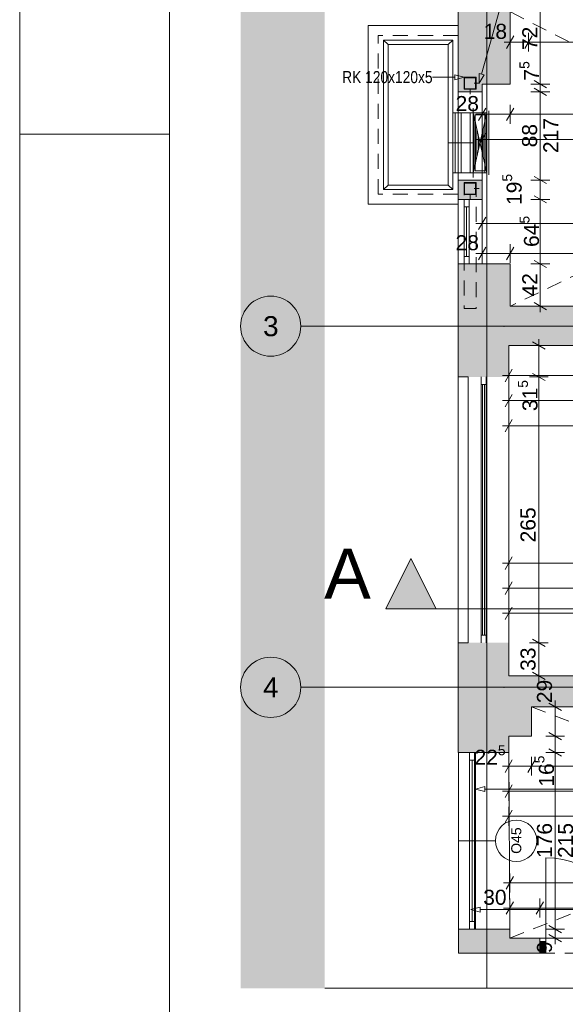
# Paper-space layout 'A-39 RZUT - PIĘTRO 9' of a CAD drawing. Header units: millimetres. Extents: x 0 to 1767, y 0 to 586.
# Tile 2 of 20: x 0 to 109, y 124 to 320. Entities that reach past the tile are written whole.
import ezdxf
from ezdxf.xclip import XClip

# ---------------------------------------------------------------- set-up
doc = ezdxf.new("R2010")
doc.units = ezdxf.units.MM
doc.header["$MEASUREMENT"] = 0
doc.header["$XCLIPFRAME"] = 0
for name, pattern in [('ACAD_ISO03W100', [300, 120, -180]), ('DASHDOT', [254, 127, -63.5, 0, -63.5]), ('DASHDOTX2', [1000, 500, -250, 0, -250]), ('DOT2', [3, 0.5, -2.5]), ('Przer. długie kreski', [2.5, 1.5, -1]), ('PRZERYWANA_DU_A', [550, 350, -200])]:
    doc.linetypes.add(name, pattern=pattern)
for name, color, linetype, lineweight in [('0_Nr_pióra__1', 7, 'Continuous', 20), ('0_Nr_pióra__2', 8, 'Continuous', 13), ('A_Arkusz_Nr_pióra__1', 7, 'Continuous', 20), ('A_linie przekroju_Nr_pióra__1', 7, 'Continuous', 20), ('A_wymiary_Nr_pióra__1', 7, 'Continuous', 20), ('A_wymiary_Nr_pióra__2', 8, 'Continuous', 13), ('A_ściany_Nr_pióra__1', 7, 'Continuous', 20), ('A_ściany_Nr_pióra__3', 252, 'Continuous', 13), ('Drzwi Archicad_Nr_pióra__1', 7, 'Continuous', 20), ('Okna Archicada_Nr_pióra__3', 252, 'Continuous', 13), ('Znaczniki okien Archicada_Nr_pióra__3', 252, 'Continuous', 13)]:
    doc.layers.add(name, color=color, linetype=linetype, lineweight=lineweight)
for name, color, linetype, lineweight, true_color in [('A_Arkusz_Nr_pióra__237', 7, 'Continuous', 5, 0x343434), ('A_konstrukcja stalowa_Nr_pióra__10', 7, 'Continuous', 13, 0x4b4b4b), ('A_opis_Nr_pióra__255', 7, 'Continuous', 15, 0x242424), ('A_opis_Nr_pióra__8', 7, 'Continuous', 13, 0x4c4c4c), ('A_osie_Nr_pióra__16', 7, 'Continuous', 5, 0x0f0f0f), ('A_osie_Nr_pióra__76', 7, 'Continuous', 5, 0x2d2d2d), ('A_sanitarne_Nr_pióra__6', 7, 'Continuous', 13, 0xa9a9a9), ('A_sufit_Nr_pióra__4', 7, 'Continuous', 18, 0x4b4b4b), ('A_ściany_Nr_pióra__10', 7, 'Continuous', 13, 0x4b4b4b), ('A_ściany_Nr_pióra__19', 7, 'Continuous', 5, 0x191919), ('Okna Archicada_Nr_pióra__19', 7, 'Continuous', 5, 0x191919)]:
    doc.layers.add(name, color=color, linetype=linetype, lineweight=lineweight, true_color=true_color)
for name, color, linetype in [('A_konstrukcja stalowa', 7, 'Continuous'), ('A_linie przekroju', 7, 'Continuous'), ('A_podrys', 7, 'Continuous'), ('A_ściany', 7, 'Continuous'), ('Drzwi Archicad', 7, 'Continuous')]:
    doc.layers.add(name, color=color, linetype=linetype)
doc.styles.add('STYL_AUTOMATYCZNY_1', font='arial.ttf')
doc.styles.add('STYL_AUTOMATYCZNY_2', font='ARIALN.TTF')
doc.styles.add('STYL_AUTOMATYCZNY_5', font='arial.ttf')

# ---------------------------------------------------------------- blocks, each defined once
blk = doc.blocks.new('Rysunek_1_1', base_point=(-3193.41, -631.4))
at = {"linetype": 'Continuous', "lineweight": 0, "true_color": 0x484848}
blk.add_hatch(color=251, dxfattribs=at).paths.add_polyline_path([(44.07, 126.75), (60.84, 126.75), (60.84, 454.37), (374.97, 454.37), (374.97, 316.75), (544.97, 316.75), (544.97, 478.17), (44.07, 478.17)])
at = {"layer": 'A_konstrukcja stalowa', "linetype": 'Continuous', "lineweight": 0, "true_color": 0x252525}
h = blk.add_hatch(color=250, dxfattribs=at)
h.paths.add_polyline_path([(91.04, 305.99), (91.04, 308.39), (88.64, 308.39), (88.64, 305.99)])
h.paths.add_polyline_path([(90.94, 306.09), (88.74, 306.09), (88.74, 308.29), (90.94, 308.29)], flags=0)
h = blk.add_hatch(color=250, dxfattribs=at)
h.paths.add_polyline_path([(91.04, 284.99), (91.04, 287.39), (88.64, 287.39), (88.64, 284.99)])
h.paths.add_polyline_path([(90.94, 285.09), (88.74, 285.09), (88.74, 287.29), (90.94, 287.29)], flags=0)
at = {"layer": 'A_linie przekroju', "linetype": 'Continuous', "lineweight": 0, "true_color": 0x000000}
blk.add_hatch(color=18, dxfattribs=at).paths.add_polyline_path([(73.04, 202.41), (83.04, 202.41), (78.04, 212.41)])
at = {"layer": 'A_ściany', "linetype": 'Continuous', "lineweight": 0, "true_color": 0x000000}
for points in [[(87.44, 324.39), (87.44, 306.99), (97.84, 306.99), (97.84, 321.39)], [(92.24, 306.99), (87.44, 306.99), (87.44, 305.49), (89.64, 305.49), (92.24, 305.49)], [(87.44, 284.03), (92.24, 284.03), (92.24, 287.89), (89.64, 287.89), (87.44, 287.89)], [(87.44, 271.15), (87.44, 254.91), (97.84, 254.91), (97.84, 271.15)], [(97.84, 254.91), (192.54, 254.91), (192.54, 262.75), (97.84, 262.75)], [(87.44, 254.91), (87.44, 248.62), (97.53, 248.62), (97.53, 254.91)], [(87.44, 195.62), (87.44, 173.75), (97.53, 173.75), (97.53, 195.62)], [(97.53, 177.03), (102.07, 177.03), (102.07, 189.03), (97.53, 189.03)], [(102.07, 182.87), (142.57, 182.87), (142.57, 189.03), (102.07, 189.03)], [(97.75, 138.55), (87.52, 138.55), (87.52, 133.75), (97.75, 133.75)], [(97.75, 136.75), (97.75, 133.75), (103.75, 133.75), (103.75, 136.75)]]:
    blk.add_hatch(color=18, dxfattribs=at).paths.add_polyline_path(points)
at = {"layer": 'Drzwi Archicad', "linetype": 'Continuous', "lineweight": 0, "true_color": 0xfdfdfd}
blk.add_hatch(color=7, dxfattribs=at).paths.add_polyline_path([(103.75, 136.05), (103.75, 133.75), (104.95, 133.75), (104.95, 136.05)])
at = {"layer": '0_Nr_pióra__2', "color": 8, "linetype": 'PRZERYWANA_DU_A', "lineweight": 13, "ltscale": 2, "flags": 128}
for points in [[(544.97, 316.75), (374.97, 316.75), (374.97, 454.37), (60.84, 454.37), (60.84, 126.75)], [(60.84, 126.75), (290.84, 126.75)]]:
    blk.add_lwpolyline(points, dxfattribs=at)
at = {"layer": 'A_konstrukcja stalowa_Nr_pióra__10', "color": 251, "linetype": 'Continuous', "lineweight": 13, "ltscale": 2, "true_color": 0x4b4b4b}
for p, q in [((88.64, 305.99), (88.64, 308.39)), ((88.64, 308.39), (91.04, 308.39)), ((90.94, 308.29), (88.74, 308.29)), ((88.74, 308.29), (88.74, 306.09)), ((90.94, 306.09), (90.94, 308.29)), ((91.04, 308.39), (91.04, 305.99)), ((91.04, 305.99), (88.64, 305.99)), ((88.74, 306.09), (90.94, 306.09)), ((88.64, 284.99), (88.64, 287.39)), ((88.64, 287.39), (91.04, 287.39)), ((90.94, 287.29), (88.74, 287.29)), ((88.74, 287.29), (88.74, 285.09)), ((90.94, 285.09), (90.94, 287.29)), ((91.04, 287.39), (91.04, 284.99)), ((91.04, 284.99), (88.64, 284.99)), ((88.74, 285.09), (90.94, 285.09))]:
    blk.add_line(p, q, dxfattribs=at)
at = {"layer": 'A_konstrukcja stalowa_Nr_pióra__10', "color": 251, "linetype": 'DOT2', "lineweight": 13, "ltscale": 2, "true_color": 0x4b4b4b}
for p, q in [((89.84, 304.99), (89.84, 309.39)), ((91.64, 307.19), (88.04, 307.19)), ((89.84, 283.99), (89.84, 288.39)), ((91.64, 286.19), (88.04, 286.19))]:
    blk.add_line(p, q, dxfattribs=at)
at = {"layer": 'A_konstrukcja stalowa_Nr_pióra__10', "color": 251, "linetype": 'Przer. długie kreski', "lineweight": 13, "ltscale": 2, "true_color": 0x4b4b4b, "flags": 128}
blk.add_lwpolyline([(91.04, 262.25), (88.64, 262.25), (88.64, 284.99), (91.04, 284.99)], close=True, dxfattribs=at)
at = {"layer": 'A_linie przekroju_Nr_pióra__1', "color": 7, "linetype": 'ACAD_ISO03W100', "lineweight": 20, "ltscale": 2}
blk.add_line((83.04, 202.41), (544.97, 202.41), dxfattribs=at)
at = {"layer": 'A_linie przekroju_Nr_pióra__1', "color": 7, "linetype": 'Continuous', "lineweight": 20, "ltscale": 2, "flags": 128}
blk.add_lwpolyline([(73.04, 202.41), (83.04, 202.41), (78.04, 212.41)], close=True, dxfattribs=at)
at = {"layer": 'A_opis_Nr_pióra__255', "color": 250, "linetype": 'Continuous', "lineweight": 15, "ltscale": 2, "true_color": 0x242424}
for p, q in [((92.14, 308.99), (101.36, 342.24)), ((86.38, 308.39), (82.35, 308.39)), ((86.77, 308.39), (86.38, 308.39)), ((86.77, 307.89), (86.77, 308.89)), ((88.64, 308.39), (86.77, 308.89)), ((88.64, 308.39), (86.77, 307.89)), ((91.64, 307.19), (91.65, 309.12)), ((91.64, 307.19), (92.62, 308.85)), ((91.65, 309.12), (92.62, 308.85)), ((90.93, 166.46), (92.8, 166.96)), ((92.8, 166.96), (92.8, 165.96)), ((90.93, 166.46), (92.8, 165.96)), ((92.8, 166.46), (112.83, 166.46)), ((89.96, 142.42), (91.83, 142.92)), ((89.96, 142.42), (91.83, 141.92)), ((91.83, 142.92), (91.83, 141.92)), ((91.83, 142.42), (112.83, 142.42))]:
    blk.add_line(p, q, dxfattribs=at)
at = {"layer": 'A_osie_Nr_pióra__16', "color": 250, "linetype": 'DASHDOTX2', "lineweight": 5, "ltscale": 2, "true_color": 0x0f0f0f}
for p, q in [((93.18, 390.39), (93.18, 126.75)), ((96.57, 258.75), (56.07, 258.75)), ((544.97, 258.75), (96.57, 258.75)), ((96.57, 258.75), (96.57, 258.75)), ((96.57, 186.75), (56.07, 186.75)), ((544.97, 186.75), (96.57, 186.75)), ((96.57, 186.75), (96.57, 186.75))]:
    blk.add_line(p, q, dxfattribs=at)
for p in [(96.57, 258.75), (96.57, 186.75)]:
    blk.add_point(p, dxfattribs=at)
at = {"layer": 'A_osie_Nr_pióra__76', "color": 250, "linetype": 'Continuous', "lineweight": 5, "ltscale": 2, "true_color": 0x2d2d2d}
for centre in [(50.07, 258.75), (50.07, 186.75)]:
    blk.add_circle(centre, 6, dxfattribs=at)
at = {"layer": 'A_sanitarne_Nr_pióra__6', "color": 253, "linetype": 'Continuous', "lineweight": 13, "ltscale": 2, "true_color": 0xa9a9a9}
for p, q in [((72.58, 315.79), (86.38, 315.79)), ((72.58, 315.79), (73.48, 314.89)), ((72.58, 285.99), (72.58, 315.79)), ((73.48, 314.89), (73.48, 286.89)), ((73.48, 314.89), (85.48, 314.89)), ((86.38, 315.79), (85.48, 314.89)), ((85.48, 314.89), (85.48, 286.89)), ((86.38, 315.79), (86.38, 285.99)), ((86.38, 301.29), (87.48, 301.29)), ((86.88, 289.29), (86.88, 301.29)), ((87.48, 302.19), (87.48, 288.39)), ((87.48, 288.39), (87.48, 302.19)), ((90.48, 301.29), (87.48, 301.29)), ((88.08, 289.29), (88.08, 301.29)), ((89.88, 289.29), (89.88, 301.29)), ((90.48, 302.19), (90.48, 288.39)), ((90.48, 288.39), (90.48, 302.19)), ((90.48, 301.29), (93.18, 301.29)), ((93.18, 301.29), (90.48, 289.29)), ((90.48, 301.29), (93.18, 289.29)), ((90.56, 300.93), (90.56, 289.64)), ((92.83, 300.89), (90.83, 300.89)), ((90.83, 300.89), (90.83, 289.69)), ((92.78, 289.29), (92.78, 301.29)), ((92.83, 289.69), (92.83, 300.89)), ((93.1, 300.93), (93.1, 289.64)), ((93.18, 302.19), (93.18, 288.39)), ((93.58, 301.69), (93.58, 288.89)), ((90.88, 299.52), (90.88, 291.06)), ((92.78, 299.52), (92.78, 291.06)), ((91.2, 298.11), (91.2, 292.47)), ((91.51, 296.7), (91.51, 293.88)), ((92.15, 296.7), (92.15, 293.88)), ((92.47, 298.11), (92.47, 292.47)), ((86.38, 289.29), (87.48, 289.29)), ((90.48, 289.29), (87.48, 289.29)), ((90.48, 289.29), (93.18, 289.29)), ((90.83, 289.69), (92.83, 289.69)), ((72.58, 285.99), (73.48, 286.89)), ((73.48, 286.89), (85.48, 286.89)), ((85.48, 286.89), (86.38, 285.99)), ((86.38, 285.99), (72.58, 285.99))]:
    blk.add_line(p, q, dxfattribs=at)
at = {"layer": 'A_sanitarne_Nr_pióra__6', "color": 253, "linetype": 'DASHDOT', "lineweight": 13, "ltscale": 2, "true_color": 0xa9a9a9}
for p in [(85.48, 295.29), (90.48, 295.29)]:
    blk.add_line(p, (87.48, 295.29), dxfattribs=at)
at = {"layer": 'A_sufit_Nr_pióra__4', "color": 251, "linetype": 'Przer. długie kreski', "lineweight": 18, "ltscale": 2, "true_color": 0x4b4b4b}
for p, q in [((97.88, 321.39), (220.8, 258.91)), ((220.8, 321.39), (97.88, 262.75)), ((97.75, 136.75), (220.63, 185.23)), ((102.07, 182.87), (220.63, 136.75))]:
    blk.add_line(p, q, dxfattribs=at)
at = {"layer": 'A_wymiary_Nr_pióra__1', "color": 7, "linetype": 'Continuous', "lineweight": 20, "ltscale": 2}
for p, q in [((98.56, 316.64), (97.12, 314.14)), ((102.21, 316.64), (100.76, 314.14)), ((102.59, 307.71), (105.09, 306.27)), ((102.59, 306.21), (105.09, 304.77)), ((92.96, 302.24), (91.52, 299.74)), ((98.56, 302.24), (97.12, 299.74)), ((92.96, 297.24), (91.52, 294.74)), ((102.59, 288.61), (105.09, 287.17)), ((102.59, 284.75), (105.09, 283.31)), ((92.96, 280.5), (91.52, 278)), ((92.96, 274.5), (91.52, 272)), ((98.56, 274.5), (97.12, 272)), ((102.59, 271.87), (105.09, 270.43)), ((102.59, 263.47), (105.09, 262.03)), ((104.78, 254.19), (102.28, 255.63)), ((98.25, 250.16), (96.81, 247.66)), ((102.28, 249.34), (104.78, 247.9)), ((98.25, 245.16), (96.81, 242.66)), ((98.25, 240.16), (96.81, 237.66)), ((98.25, 212.76), (96.81, 210.26)), ((98.25, 207.76), (96.81, 205.26)), ((98.25, 202.76), (96.81, 200.26)), ((102.28, 196.34), (104.78, 194.9)), ((102.28, 189.75), (104.78, 188.31)), ((108.06, 182.15), (105.56, 183.59)), ((105.56, 177.75), (108.06, 176.31)), ((105.56, 174.47), (108.06, 173.03)), ((98.25, 172.28), (96.81, 169.78)), ((102.79, 172.28), (101.35, 169.78)), ((98.25, 167.28), (96.81, 164.78)), ((98.25, 162.28), (96.81, 159.78)), ((98.47, 149), (97.03, 146.5)), ((98.47, 144), (97.03, 141.5)), ((104.47, 144), (103.03, 141.5)), ((105.56, 139.27), (108.06, 137.83)), ((105.56, 137.47), (108.06, 136.03))]:
    blk.add_line(p, q, dxfattribs=at)
at = {"layer": 'A_wymiary_Nr_pióra__2', "color": 8, "linetype": 'Continuous', "lineweight": 13, "ltscale": 2}
for p, q in [((103.84, 306.99), (103.84, 321.39)), ((97.84, 313.51), (97.84, 317.26)), ((101.48, 313.51), (101.48, 317.26)), ((96.61, 315.39), (97.84, 315.39)), ((97.84, 315.39), (101.48, 315.39)), ((101.48, 315.39), (125.88, 315.39)), ((105.71, 306.99), (101.96, 306.99)), ((103.84, 305.49), (103.84, 306.99)), ((105.71, 305.49), (101.96, 305.49)), ((103.84, 287.89), (103.84, 305.49)), ((92.24, 299.11), (92.24, 302.86)), ((97.84, 299.11), (97.84, 302.86)), ((91.01, 300.99), (92.24, 300.99)), ((92.24, 300.99), (97.84, 300.99)), ((97.84, 300.99), (282.72, 300.99)), ((92.24, 294.11), (92.24, 297.86)), ((91.01, 295.99), (92.24, 295.99)), ((92.24, 295.99), (282.72, 295.99)), ((105.71, 287.89), (101.96, 287.89)), ((103.84, 284.03), (103.84, 287.89)), ((105.71, 284.03), (101.96, 284.03)), ((103.84, 271.15), (103.84, 284.03)), ((92.24, 277.37), (92.24, 281.12)), ((91.01, 279.25), (92.24, 279.25)), ((92.24, 279.25), (220.8, 279.25)), ((92.24, 271.37), (92.24, 275.12)), ((97.84, 271.37), (97.84, 275.12)), ((91.01, 273.25), (92.24, 273.25)), ((92.24, 273.25), (97.84, 273.25)), ((97.84, 273.25), (192.54, 273.25)), ((105.71, 271.15), (101.96, 271.15)), ((103.84, 262.75), (103.84, 271.15)), ((105.71, 262.75), (101.96, 262.75)), ((103.84, 261.52), (103.84, 262.75)), ((103.53, 254.91), (103.53, 256.13)), ((105.41, 254.91), (101.66, 254.91)), ((103.53, 248.62), (103.53, 254.91)), ((97.53, 247.03), (97.53, 250.78)), ((96.31, 248.91), (97.53, 248.91)), ((97.53, 248.91), (192.54, 248.91)), ((105.41, 248.62), (101.66, 248.62)), ((103.53, 195.62), (103.53, 248.62)), ((97.53, 242.03), (97.53, 245.78)), ((96.31, 243.91), (97.53, 243.91)), ((97.53, 243.91), (128.93, 243.91)), ((97.53, 237.03), (97.53, 240.78)), ((96.31, 238.91), (97.53, 238.91)), ((97.53, 238.91), (228.93, 238.91)), ((97.53, 209.63), (97.53, 213.38)), ((96.31, 211.51), (97.53, 211.51)), ((97.53, 211.51), (227.95, 211.51)), ((97.53, 204.63), (97.53, 208.38)), ((96.31, 206.51), (97.53, 206.51)), ((97.53, 206.51), (130.33, 206.51)), ((97.53, 199.63), (97.53, 203.38)), ((96.31, 201.51), (97.53, 201.51)), ((97.53, 201.51), (192.25, 201.51)), ((105.41, 195.62), (101.66, 195.62)), ((103.53, 189.03), (103.53, 195.62)), ((105.41, 189.03), (101.66, 189.03)), ((103.53, 187.8), (103.53, 189.03)), ((108.69, 182.87), (104.94, 182.87)), ((106.81, 182.87), (106.81, 184.09)), ((106.81, 177.03), (106.81, 182.87)), ((108.69, 177.03), (104.94, 177.03)), ((106.81, 173.75), (106.81, 177.03)), ((97.53, 169.15), (97.53, 172.9)), ((102.07, 169.15), (102.07, 172.9)), ((108.69, 173.75), (104.94, 173.75)), ((106.81, 138.55), (106.81, 173.75)), ((96.31, 171.03), (97.53, 171.03)), ((97.53, 171.03), (102.07, 171.03)), ((102.07, 171.03), (142.57, 171.03)), ((97.53, 164.15), (97.53, 167.9)), ((96.31, 166.03), (97.53, 166.03)), ((97.53, 166.03), (220.63, 166.03)), ((96.31, 161.03), (97.53, 161.03)), ((97.53, 159.15), (97.53, 162.9)), ((97.53, 161.03), (290.67, 161.03)), ((97.75, 145.87), (97.75, 149.62)), ((96.53, 147.75), (97.75, 147.75)), ((97.75, 147.75), (290.67, 147.75)), ((97.75, 140.87), (97.75, 144.62)), ((103.75, 140.87), (103.75, 144.62)), ((96.53, 142.75), (97.75, 142.75)), ((97.75, 142.75), (103.75, 142.75)), ((103.75, 142.75), (122.85, 142.75)), ((108.69, 138.55), (104.94, 138.55)), ((106.81, 136.75), (106.81, 138.55)), ((108.69, 136.75), (104.94, 136.75)), ((106.81, 135.52), (106.81, 136.75))]:
    blk.add_line(p, q, dxfattribs=at)
at = {"layer": 'A_ściany_Nr_pióra__1', "color": 7, "linetype": 'Continuous', "lineweight": 20, "ltscale": 2}
for p, q in [((89.64, 305.49), (87.44, 305.49)), ((89.64, 305.49), (92.24, 305.49)), ((89.64, 287.89), (87.44, 287.89)), ((89.64, 287.89), (92.24, 287.89)), ((87.44, 284.03), (92.24, 284.03)), ((87.44, 248.62), (87.44, 195.62)), ((89.44, 248.62), (89.44, 195.62)), ((97.53, 248.62), (97.53, 195.62)), ((97.53, 173.75), (97.75, 138.55)), ((103.75, 136.75), (103.01, 136.75)), ((103.75, 136.05), (103.75, 136.75)), ((103.75, 133.75), (103.75, 136.05)), ((103.75, 133.75), (102.81, 133.75))]:
    blk.add_line(p, q, dxfattribs=at)
at = {"layer": 'A_ściany_Nr_pióra__1', "color": 7, "linetype": 'Continuous', "lineweight": 20, "ltscale": 2, "flags": 128}
for points in [[(87.44, 324.39), (87.44, 306.99)], [(97.84, 306.99), (97.84, 321.39)], [(87.44, 306.99), (87.44, 305.49)], [(92.24, 306.99), (97.84, 306.99)], [(92.24, 305.49), (92.24, 306.99)], [(87.44, 287.89), (87.44, 284.03)], [(92.24, 284.03), (92.24, 287.89)], [(87.44, 271.15), (87.44, 254.91)], [(87.44, 271.15), (92.24, 271.15)], [(97.84, 271.15), (92.24, 271.15)], [(97.84, 262.75), (97.84, 271.15)], [(192.54, 262.75), (97.84, 262.75)], [(87.44, 254.91), (87.44, 248.62)], [(97.53, 248.62), (97.53, 254.91)], [(97.53, 254.91), (97.84, 254.91)], [(97.84, 254.91), (192.54, 254.91)], [(87.44, 248.62), (89.44, 248.62)], [(87.44, 195.62), (87.44, 173.75)], [(89.44, 195.62), (87.44, 195.62)], [(97.53, 189.03), (97.53, 195.62)], [(102.07, 189.03), (97.53, 189.03)], [(142.57, 189.03), (102.07, 189.03)], [(102.07, 182.87), (142.57, 182.87)], [(102.07, 177.03), (102.07, 182.87)], [(97.53, 173.75), (97.53, 177.03)], [(97.53, 177.03), (102.07, 177.03)], [(87.44, 173.75), (97.53, 173.75)], [(90.93, 173.75), (87.52, 173.75)], [(87.52, 138.55), (90.93, 138.55)], [(97.75, 138.55), (87.52, 138.55)], [(87.52, 138.55), (87.52, 133.75)], [(97.75, 136.75), (97.75, 138.55)], [(103.75, 136.75), (97.75, 136.75)], [(87.52, 133.75), (97.75, 133.75)], [(97.75, 133.75), (103.75, 133.75)]]:
    blk.add_lwpolyline(points, dxfattribs=at)
at = {"layer": 'A_ściany_Nr_pióra__10', "color": 251, "linetype": 'Continuous', "lineweight": 13, "ltscale": 2, "true_color": 0x4b4b4b}
for p, q in [((87.44, 318.69), (69.52, 318.69)), ((69.52, 283.09), (69.52, 318.69)), ((87.44, 283.09), (69.52, 283.09))]:
    blk.add_line(p, q, dxfattribs=at)
at = {"layer": 'A_ściany_Nr_pióra__10', "color": 251, "linetype": 'Przer. długie kreski', "lineweight": 13, "ltscale": 2, "true_color": 0x4b4b4b}
for p, q in [((87.44, 316.69), (71.52, 316.69)), ((71.52, 285.09), (71.52, 316.69)), ((87.44, 285.09), (71.52, 285.09)), ((103.75, 136.75), (122.85, 136.75)), ((103.75, 133.75), (122.85, 133.75))]:
    blk.add_line(p, q, dxfattribs=at)
at = {"layer": 'A_ściany_Nr_pióra__19', "color": 250, "linetype": 'Continuous', "lineweight": 5, "ltscale": 2, "true_color": 0x191919}
for p, q in [((87.44, 284.03), (87.44, 271.15)), ((92.24, 271.15), (92.24, 284.03))]:
    blk.add_line(p, q, dxfattribs=at)
at = {"layer": 'A_ściany_Nr_pióra__3', "color": 252, "linetype": 'Continuous', "lineweight": 13, "ltscale": 2}
for p, q in [((87.52, 173.75), (87.52, 138.55)), ((90.93, 138.55), (90.93, 173.75))]:
    blk.add_line(p, q, dxfattribs=at)
at = {"layer": 'Drzwi Archicad_Nr_pióra__1', "color": 7, "linetype": 'Continuous', "lineweight": 20, "ltscale": 2}
for p, q in [((104.95, 136.05), (104.95, 152.75)), ((103.75, 136.75), (103.01, 136.75)), ((103.75, 136.75), (103.01, 136.75)), ((103.75, 136.05), (103.75, 136.75)), ((103.75, 136.05), (103.75, 136.75)), ((103.75, 136.05), (104.95, 136.05)), ((103.75, 133.75), (103.75, 136.05)), ((103.75, 133.75), (103.75, 136.05)), ((103.75, 133.75), (103.75, 136.05)), ((104.95, 136.05), (104.95, 133.75)), ((103.75, 133.75), (102.81, 133.75)), ((103.75, 133.75), (102.81, 133.75)), ((104.95, 133.75), (103.75, 133.75))]:
    blk.add_line(p, q, dxfattribs=at)
blk.add_arc((104.95, 136.05), 16.7, 0, 90, dxfattribs=at)
at = {"layer": 'Okna Archicada_Nr_pióra__19', "color": 250, "linetype": 'Continuous', "lineweight": 5, "ltscale": 2, "true_color": 0x191919}
for p, q in [((89.64, 305.49), (87.44, 305.49)), ((87.44, 287.89), (87.44, 305.49)), ((89.64, 305.49), (92.24, 305.49)), ((92.24, 287.89), (92.24, 305.49)), ((89.64, 287.89), (87.44, 287.89)), ((89.64, 287.89), (92.24, 287.89)), ((89.64, 284.03), (88.64, 284.03)), ((88.64, 284.03), (88.64, 271.15)), ((89.64, 271.15), (89.64, 284.03)), ((89.64, 282.53), (88.64, 282.53)), ((89.14, 272.65), (89.14, 282.53)), ((89.64, 272.65), (88.64, 272.65)), ((88.64, 271.15), (89.64, 271.15)), ((92.04, 195.62), (92.04, 248.62)), ((93.04, 195.62), (93.04, 248.62)), ((92.04, 247.12), (93.04, 247.12)), ((92.34, 197.12), (92.34, 247.12)), ((92.74, 197.12), (92.74, 247.12)), ((92.04, 197.12), (93.04, 197.12))]:
    blk.add_line(p, q, dxfattribs=at)
at = {"layer": 'Okna Archicada_Nr_pióra__3', "color": 252, "linetype": 'Continuous', "lineweight": 13, "ltscale": 2}
for p, q in [((90.72, 173.75), (89.72, 173.75)), ((89.72, 173.75), (89.72, 138.55)), ((90.72, 138.55), (90.72, 173.75)), ((90.72, 172.25), (89.72, 172.25)), ((90.22, 140.05), (90.22, 172.25)), ((90.72, 140.05), (89.72, 140.05)), ((89.72, 138.55), (90.72, 138.55))]:
    blk.add_line(p, q, dxfattribs=at)
at = {"layer": 'Znaczniki okien Archicada_Nr_pióra__3', "color": 252, "linetype": 'Continuous', "lineweight": 13, "ltscale": 2}
blk.add_line((94.92, 156.15), (87.52, 156.15), dxfattribs=at)
for start, end in [(90, 270), (270, 90)]:
    blk.add_arc((99.03, 156.15), 4.12, start, end, dxfattribs=at)
at = {"layer": 'A_linie przekroju_Nr_pióra__1', "color": 7, "linetype": 'Continuous', "lineweight": 20, "insert": (70.04, 204.41), "char_height": 10, "attachment_point": 9, "style": 'STYL_AUTOMATYCZNY_1'}
blk.add_mtext('\\A1;{\\pqr;\\pt0;\\fArial|b0|i0|c238|p0;\\W1.000000;A}', dxfattribs=at)
at = {"layer": 'A_opis_Nr_pióra__8', "color": 251, "linetype": 'Continuous', "lineweight": 13, "true_color": 0x4c4c4c, "insert": (82.35, 308.39), "char_height": 2.4, "attachment_point": 6, "style": 'STYL_AUTOMATYCZNY_2'}
blk.add_mtext('\\A1;{\\pqr;\\fArial Narrow|b0|i0|c238|p0;\\W1.000000;RK 120x120x5}', dxfattribs=at)
at = {"layer": 'A_osie_Nr_pióra__76', "color": 250, "linetype": 'Continuous', "lineweight": 5, "true_color": 0x2d2d2d, "char_height": 4, "attachment_point": 1, "style": 'STYL_AUTOMATYCZNY_1'}
for s, insert in [('\\A1;{\\pql;\\pt0;\\fArial|b0|i0|c238|p0;\\W1.000000;3}', (48.54, 260.75)), ('\\A1;{\\pql;\\pt0;\\fArial|b0|i0|c238|p0;\\W1.000000;4}', (48.54, 188.75))]:
    blk.add_mtext(s, dxfattribs=dict(at, insert=insert))
at = {"layer": 'A_wymiary_Nr_pióra__1', "color": 7, "linetype": 'Continuous', "lineweight": 20, "char_height": 3, "attachment_point": 7, "rotation": 90, "style": 'STYL_AUTOMATYCZNY_1'}
for s, insert in [('\\A1;{\\pql;\\fArial|b0|i0|c238|p0;\\W1.000000;7\\fArial|b0|i0|c238|p0;\\W1.000000;\\A1{\\H.66x;\\S5^  ;}}', (104.44, 307.71)), ('\\A1;{\\pql;\\fArial|b0|i0|c238|p0;\\W1.000000;19\\fArial|b0|i0|c238|p0;\\W1.000000;\\A1{\\H.66x;\\S5^  ;}}', (101, 282.91)), ('\\A1;{\\pql;\\fArial|b0|i0|c238|p0;\\W1.000000;64\\fArial|b0|i0|c238|p0;\\W1.000000;\\A1{\\H.66x;\\S5^  ;}}', (104.45, 274.54)), ('\\A1;{\\pql;\\fArial|b0|i0|c238|p0;\\W1.000000;31\\fArial|b0|i0|c238|p0;\\W1.000000;\\A1{\\H.66x;\\S5^  ;}}', (104.15, 241.81)), ('\\A1;{\\pql;\\fArial|b0|i0|c238|p0;\\W1.000000;16\\fArial|b0|i0|c238|p0;\\W1.000000;\\A1{\\H.66x;\\S5^  ;}}', (107.43, 166.94))]:
    blk.add_mtext(s, dxfattribs=dict(at, insert=insert))
at = {"layer": 'A_wymiary_Nr_pióra__1', "color": 7, "linetype": 'Continuous', "lineweight": 20, "char_height": 3, "width": 4.5763, "attachment_point": 7, "style": 'STYL_AUTOMATYCZNY_5'}
for s, insert in [('\\A1;{\\pql;\\fArial|b0|i0|c238|p0;\\W1.000000;18}', (92.54, 315.99)), ('\\A1;{\\pql;\\fArial|b0|i0|c238|p0;\\W1.000000;28}', (86.94, 301.59)), ('\\A1;{\\pql;\\fArial|b0|i0|c238|p0;\\W1.000000;28}', (86.94, 273.85)), ('\\A1;{\\pql;\\fArial|b0|i0|c238|p0;\\W1.000000;30}', (92.45, 143.35))]:
    blk.add_mtext(s, dxfattribs=dict(at, insert=insert))
at = {"layer": 'A_wymiary_Nr_pióra__1', "color": 7, "linetype": 'Continuous', "lineweight": 20, "char_height": 3, "attachment_point": 7, "rotation": 90, "style": 'STYL_AUTOMATYCZNY_5'}
for s, insert, width in [('\\A1;{\\pql;\\fArial|b0|i0|c238|p0;\\W1.000000;72}', (103.24, 313.8), 4.5763), ('\\A1;{\\pql;\\fArial|b0|i0|c238|p0;\\W1.000000;88}', (103.24, 294.4), 4.5763), ('\\A1;{\\pql;\\fArial|b0|i0|c238|p0;\\W1.000000;217}', (107.44, 293.26), 6.8645), ('\\A1;{\\pql;\\fArial|b0|i0|c238|p0;\\W1.000000;42}', (103.24, 264.66), 4.5763), ('\\A1;{\\pql;\\fArial|b0|i0|c238|p0;\\W1.000000;265}', (102.93, 215.64), 6.8645), ('\\A1;{\\pql;\\fArial|b0|i0|c238|p0;\\W1.000000;33}', (102.93, 190.03), 4.5763), ('\\A1;{\\pql;\\fArial|b0|i0|c238|p0;\\W1.000000;29}', (106.21, 183.59), 4.5763), ('\\A1;{\\pql;\\fArial|b0|i0|c238|p0;\\W1.000000;176}', (106.21, 152.71), 6.8645), ('\\A1;{\\pql;\\fArial|b0|i0|c238|p0;\\W1.000000;215}', (110.41, 152.71), 6.8645), ('\\A1;{\\pql;\\fArial|b0|i0|c238|p0;\\W1.000000;9}', (106.21, 133.74), 2.2882)]:
    blk.add_mtext(s, dxfattribs=dict(at, insert=insert, width=width))
at = {"layer": 'A_wymiary_Nr_pióra__1', "color": 7, "linetype": 'Continuous', "lineweight": 20, "insert": (90.72, 170.43), "char_height": 3, "attachment_point": 7, "style": 'STYL_AUTOMATYCZNY_1'}
blk.add_mtext('\\A1;{\\pql;\\fArial|b0|i0|c238|p0;\\W1.000000;22\\fArial|b0|i0|c238|p0;\\W1.000000;\\A1{\\H.66x;\\S5^  ;}}', dxfattribs=at)
at = {"layer": 'Znaczniki okien Archicada_Nr_pióra__3', "color": 252, "linetype": 'Continuous', "lineweight": 13, "insert": (100.07, 153.55), "char_height": 2, "attachment_point": 7, "rotation": 90, "style": 'STYL_AUTOMATYCZNY_1'}
blk.add_mtext('\\A1;{\\pql;\\pt2;\\fArial|b0|i0|c238|p0;\\W1.000000;O45}', dxfattribs=at)

psp = doc.layouts.new('A-39 RZUT - PIĘTRO 9')

# ---------------------------------------------------------------- linework, layer by layer
at = {"layer": 'A_Arkusz_Nr_pióra__1', "color": 7, "linetype": 'Continuous', "lineweight": 20}
psp.add_line((29.9, 495.1), (29.9, 4.9), dxfattribs=at)
at = {"layer": 'A_Arkusz_Nr_pióra__1', "color": 7, "linetype": 'Continuous', "lineweight": 20, "flags": 128}
psp.add_lwpolyline([(0, 500), (800, 500), (800, 0), (0, 0)], close=True, dxfattribs=at)
at = {"layer": 'A_Arkusz_Nr_pióra__237', "color": 250, "linetype": 'Continuous', "lineweight": 5, "true_color": 0x343434}
psp.add_line((0, 297), (29.9, 297), dxfattribs=at)

# ---------------------------------------------------------------- block references
at = {"layer": 'A_podrys', "color": 37, "linetype": 'Continuous', "lineweight": 5, "true_color": 0x656532}
ref = psp.add_blockref('Rysunek_1_1', (-3193.41, -631.4), dxfattribs=at)
XClip(ref).set_block_clipping_path([(44.069637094, 126.7487186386), (544.9695795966, 478.1668323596)])

# ---------------------------------------------------------------- texts
at = {"layer": '0_Nr_pióra__1', "color": 7, "linetype": 'Continuous', "lineweight": 20, "insert": (33.05, 11.42), "char_height": 2, "attachment_point": 7, "line_spacing_factor": 1.025639, "style": 'STYL_AUTOMATYCZNY_2'}
psp.add_mtext('\\A1;{\\pql;\\fArial Narrow|b0|i0|c238|p0;\\W1.000000;S\\fArial Narrow|b0|i0|c238|p0;\\W1.000000;\\A1{\\H.66x;\\S ^ i ;}\\fArial Narrow|b0|i0|c238|p0;\\W1.000000;- uzupełnienie ściany analogiczne do stanu istniejącego \\P\\pql;\\fArial Narrow|b0|i0|c238|p0;\\W1.000000;o odporności pożarowej podanej na rysunku^I^I^Igr. ściany istn.\\P\\pql;\\fArial Narrow|b0|i0|c238|p0;\\W1.000000;\\P\\pql;\\fArial Narrow|b0|i0|c238|p0;\\W1.000000;S\\fArial Narrow|b0|i0|c238|p0;\\W1.000000;\\A1{\\H.66x;\\S ^ 1 ;}\\fArial Narrow|b0|i0|c238|p0;\\W1.000000;- okładzina ppoż Promatec-H Promat lub równoważne REI 120^I5cm  \\P\\pql;\\fArial Narrow|b0|i0|c238|p0;\\W1.000000;\\P\\pql;\\fArial Narrow|b0|i0|c238|p0;\\W1.000000;S\\fArial Narrow|b0|i0|c238|p0;\\W1.000000;\\A1{\\H.66x;\\S ^ 2 ;}\\fArial Narrow|b0|i0|c238|p0;\\W1.000000;- okładzina ppoż Promatec-H Promat lub równoważne REI 120^I2,5cm  \\P\\pql;\\pt2.49905;\\fArial Narrow|b0|i0|c238|p0;\\W1.000000;^I^I^I\\P\\pql;\\pt2.49905;\\fArial Narrow|b0|i0|c238|p0;\\W1.000000;S\\fArial Narrow|b0|i0|c238|p0;\\W1.000000;\\A1{\\H.66x;\\S ^ 3c;}\\fArial Narrow|b0|i0|c238|p0;\\W1.000000;- obudowa kanału REIS 120^I^I^I^I15,5cm\\P\\pql;\\pt2.49905;\\fArial Narrow|b0|i0|c238|p0;\\W1.000000;płyta Promatect-L500 lub równoważne^I^I^I5cm\\P\\pql;\\pt2.49905;\\fArial Narrow|b0|i0|c238|p0;\\W1.000000;impregnat Promat-2000 lub równoważneó\\P\\pql;\\pt2.49905;\\fArial Narrow|b0|i0|c238|p0;\\W1.000000;konstrukcja stalowa\\P\\pql;\\pt2.49905;\\fArial Narrow|b0|i0|c238|p0;\\W1.000000;^I  wełna mineralna o gęstości 120 kg/m\\fArial Narrow|b0|i0|c238|p0;\\W1.000000;\\A1{\\H.66x;\\S3^  ;}\\fArial Narrow|b0|i0|c238|p0;\\W1.000000; np. Isover lub równoważne^I10cm\\P\\pql;\\pt2.49905;\\fArial Narrow|b0|i0|c238|p0;\\W1.000000;tynk mineralny Drytex z powłoką akrylową Demandit Metalic \\P\\pql;\\pt2.49905;\\fArial Narrow|b0|i0|c238|p0;\\W1.000000;^I^Iw kolorze 203 Silver firmy Dryvit lub równoważny ^I0,5cm\\P\\pql;\\pt2.49905;\\fArial Narrow|b0|i0|c238|p0;\\W1.000000;\\P\\pql;\\pt2.49905;\\fArial Narrow|b0|i0|c238|p0;\\W1.000000;S\\fArial Narrow|b0|i0|c238|p0;\\W1.000000;\\A1{\\H.66x;\\S ^ 3d;}\\fArial Narrow|b0|i0|c238|p0;\\W1.000000;- obudowa kanału REIS 120^I^I^I^I32,5cm\\P\\pql;\\pt2.49905;\\fArial Narrow|b0|i0|c238|p0;\\W1.000000;płyta Promatect-L500 lub równoważne^I^I^I4cm\\P\\pql;\\pt2.49905;\\fArial Narrow|b0|i0|c238|p0;\\W1.000000;^I  wełna mineralna o gęstości 120 kg/m\\fArial Narrow|b0|i0|c238|p0;\\W1.000000;\\A1{\\H.66x;\\S3^  ;}\\fArial Narrow|b0|i0|c238|p0;\\W1.000000; np. Isover lub równoważne^I17cm\\P\\pql;\\pt2.49905;\\fArial Narrow|b0|i0|c238|p0;\\W1.000000;istniejąca ściana żelbetowa szybu windowego\\P\\pql;\\pt2.49905;\\fArial Narrow|b0|i0|c238|p0;\\W1.000000;\\P\\pql;\\pt2.49905;\\fArial Narrow|b0|i0|c238|p0;\\W1.000000;S\\fArial Narrow|b0|i0|c238|p0;\\W1.000000;\\A1{\\H.66x;\\S ^ 4 ;}\\fArial Narrow|b0|i0|c238|p0;\\W1.000000;- ściana systemowa gipsowo kartonowa EI 60^I^I^I12,5cm\\P\\pql;\\pt2.49905;\\fArial Narrow|b0|i0|c238|p0;\\W1.000000;2xpłyta GKF^I^I^I^I^I2x1,25cm\\P\\pql;\\pt2.49905;\\fArial Narrow|b0|i0|c238|p0;\\W1.000000;Profil systemowy np. Rigips CW/UW 75 Ultrastil z wypełnieniem\\P\\pql;\\pt2.49905;\\fArial Narrow|b0|i0|c238|p0;\\W1.000000;z wełny mineralnej np. Isover Aku-płyta lub równoważne^I^I7,5cm\\P\\pql;\\pt2.49905;\\fArial Narrow|b0|i0|c238|p0;\\W1.000000;2xpłyta GKF^I^I^I^I^I2x1,25cm}', dxfattribs=at)

doc.saveas('drawing.dxf')
